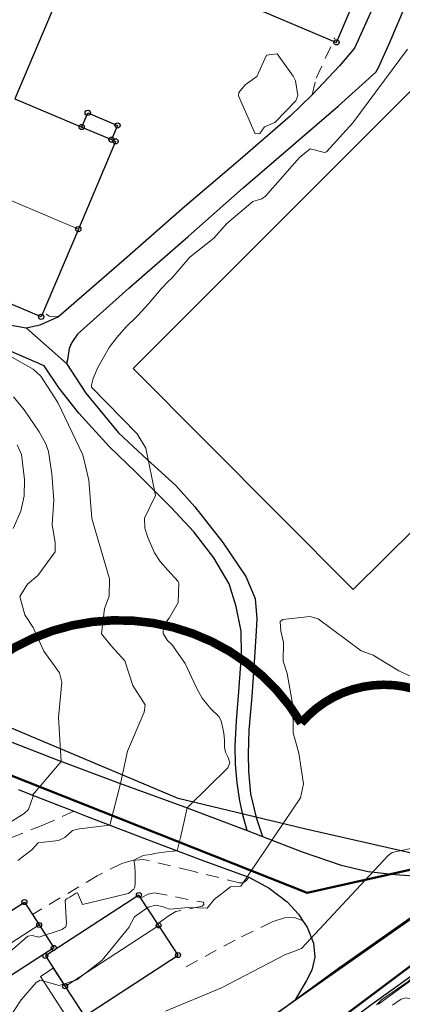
# Model space of a CAD drawing. Header units: metres. Extents: x 0 to 385757, y 0 to 6885278.
# Tile 92 of 108: x 309095 to 309140, y 6884182 to 6884296. Entities that reach past the tile are written whole.
import ezdxf

# ---------------------------------------------------------------- set-up
doc = ezdxf.new("R2010")
doc.units = ezdxf.units.M
doc.linetypes.add('STVEGKANT', pattern=[2.5, 1.5, -1])
for name, color, linetype, lineweight in [('_Ny overvann', 253, 'Continuous', 50), ('K--DI---05061--Veranda-HUSDIV', 8, 'Continuous', 9), ('K--DI---05081--Taksprang-HUSDIV', 8, 'Continuous', 9), ('K--DI---06002--MurLoddrett-STMUR', 8, 'STREK MED BDS208', 9), ('K--DI---06320--Idrettsanlegg-IDRETT', 8, 'Continuous', 9), ('K--DI---07007--AnnetVegarealAvgrensning-STVEGKANT', 252, 'STVEGKANT', 20), ('K--DI---07018--Vegdekkekant-VKANT', 250, 'Continuous', 25), ('K--DI---08000--LednTraseseksjon-SPP', 3, 'Spillvann-Pump', 25), ('K--DI---08000--LednTraseseksjon-Vann', 5, 'Continuous', 25), ('K--DI---Høydekurve-KURVE', 8, 'Continuous', 9), ('K--DI---Høydekurve-TKURVE', 7, 'Continuous', 20), ('K--DI---Mønelinje-HUSDIV', 8, 'Continuous', 9)]:
    doc.layers.add(name, color=color, linetype=linetype, lineweight=lineweight)
doc.layers.add('_Tiltak avløp Selje', color=1, linetype='Continuous', true_color=0xff0000)
doc.layers.add('K--DI---HUS_PRIKK', color=7, linetype='Continuous', true_color=0x000000)
for name, color, linetype in [('K--DI---', 7, 'Continuous'), ('K--DI---05009--TaksprangBunn', 9, 'Continuous'), ('K--DI---05014--Takkant-HUS_PRIKK', 8, 'Continuous'), ('K--DI---09111--KantUtsnitt', 9, 'Continuous'), ('K--DI---VegAnnenAvgrensning', 9, 'Continuous'), ('K--DI---VegFiktivGrense', 9, 'Continuous')]:
    doc.layers.add(name, color=color, linetype=linetype)
doc.linetypes.add('Spillvann-Pump', pattern='A,5,-1,[8,bds.shx,S=100,R=-90,X=-3.5,Y=0],0,-1', length=7)
doc.linetypes.add('STREK MED BDS208', pattern='A,3.5,[208,BDS.shx,S=128,R=0,X=0,Y=0]', length=3.5)

# ---------------------------------------------------------------- blocks, each defined once
blk = doc.blocks.new('BDS199')
at = {"layer": 'K--DI---'}
blk.add_circle((0, 0), 5, dxfattribs=at)

msp = doc.modelspace()

# ---------------------------------------------------------------- linework, layer by layer
at = {"layer": '_Ny overvann'}
for points in [[(308985.9965, 6884202.5142), (309009.4453, 6884183.302), (309061.8651, 6884216.3554), (309074.1434, 6884216.3775), (309128.5084, 6884194.8544), (309147.5233, 6884199.0996), (309185.2086, 6884188.1338)], [(308993.1561, 6884072.1372), (309044.3592, 6884113.2686), (309103.3562, 6884158.4981), (309152.7584, 6884195.4987), (309155.0397, 6884196.9125)]]:
    msp.add_lwpolyline(points, dxfattribs=at)
at = {"layer": '_Tiltak avløp Selje', "const_width": 1}
msp.add_lwpolyline([(309148.4428, 6884212.6707, 0.52056705), (309127.798, 6884214.5942, 0.52056705), (309127.798, 6884214.5942, 0.52056705), (309087.2565, 6884217.3232, 0.52056705), (309087.2565, 6884217.3232, 0.52056705), (309076.0735, 6884219.8131, 0.52056705), (309076.0735, 6884219.8131, 0.52056705), (309067.6935, 6884224.3064, 0.52056705), (309067.6935, 6884224.3064, 0.52056705), (309059.5241, 6884227.711, 0.52056705), (309059.5241, 6884227.711, 0.52056705), (309049.4015, 6884229.8742, 0.52056705), (309049.4015, 6884229.8742, 0.52056705), (309041.3556, 6884230.5782, 0.52056705), (309041.3556, 6884230.5782, 0.52056705), (309031.8936, 6884230.0119, 0.52056705), (309031.8936, 6884230.0119, 0.52056705), (309023.2089, 6884228.8649, 0.52056705), (309023.2089, 6884228.8649, 0.52056705), (309015.7951, 6884226.3022, 0.52056705), (309015.7951, 6884226.3022, 0.52056705), (309005.6362, 6884222.8105, 0.52056705)], format="xyb", dxfattribs=at)
at = {"layer": 'K--DI---05009--TaksprangBunn', "linetype": 'Continuous', "elevation": 16.48}
msp.add_lwpolyline([(309102.26, 6884283.97), (309105.73, 6884282.5)], dxfattribs=at)
at = {"layer": 'K--DI---05014--Takkant-HUS_PRIKK', "elevation": 17.95, "flags": 128}
msp.add_lwpolyline([(309098.82, 6884297.48), (309094.49, 6884287.26), (309102.26, 6884283.97)], dxfattribs=at)
at = {"layer": 'K--DI---05014--Takkant-HUS_PRIKK'}
for points in [[(309098.82, 6884297.48, 17.76), (309102.54, 6884306.27, 17.76), (309131.91, 6884293.82, 17.76), (309133.6, 6884297.8, 19.45)], [(309102.26, 6884283.97, 16.48), (309102.96, 6884285.62, 15.77), (309106.43, 6884284.15, 15.77), (309105.73, 6884282.5, 16.48)], [(309105.73, 6884282.5, 17.95), (309106.2, 6884282.3, 17.95), (309101.87, 6884272.09, 22.48), (309097.55, 6884261.88, 17.95), (309082.04, 6884268.45, 17.95)], [(309088.55, 6884189.26, 15.45), (309095.59, 6884193.77, 15.45), (309097.31, 6884191.1, 16.95), (309099.01, 6884188.44, 15.45), (309091.97, 6884183.92, 15.45), (309090.26, 6884186.58, 16.95), (309088.55, 6884189.26, 15.45)], [(309108.92, 6884194.59, 16.32), (309098.03, 6884187.5, 16.32), (309100.33, 6884183.96, 18.44), (309102.58, 6884180.5, 16.32), (309113.47, 6884187.6, 16.32), (309111.22, 6884191.05, 18.44), (309108.92, 6884194.59, 16.32)]]:
    msp.add_polyline3d(points, dxfattribs=at)
at = {"layer": 'K--DI---05061--Veranda-HUSDIV', "elevation": 14.2, "flags": 128}
msp.add_lwpolyline([(309098.94, 6884186.09), (309097.45, 6884185.12), (309100.81, 6884179.95), (309102.3, 6884180.92), (309098.94, 6884186.09)], dxfattribs=at)
at = {"layer": 'K--DI---05081--Taksprang-HUSDIV', "elevation": 17.95, "flags": 128}
msp.add_lwpolyline([(309102.26, 6884283.97), (309105.73, 6884282.5)], dxfattribs=at)
at = {"layer": 'K--DI---06002--MurLoddrett-STMUR'}
msp.add_polyline3d([(309153.39, 6884194.05, 10.86), (309147.26, 6884189.55, 11.14), (309141.99, 6884185.69, 11.25), (309136.81, 6884181.89, 11.22)], dxfattribs=at)
at = {"layer": 'K--DI---06320--Idrettsanlegg-IDRETT'}
msp.add_polyline3d([(309147.83, 6884295.48, 12.8), (309173.59, 6884269.5, 12.81), (309133.84, 6884230.16, 12.69), (309108.25, 6884255.87, 12.68), (309147.83, 6884295.48, 12.8)], dxfattribs=at)
at = {"layer": 'K--DI---07007--AnnetVegarealAvgrensning-STVEGKANT', "elevation": 13.86, "flags": 128}
msp.add_lwpolyline([(309099.58, 6884261.9), (309098.48, 6884261.95), (309097.8, 6884262.49)], dxfattribs=at)
at = {"layer": 'K--DI---07007--AnnetVegarealAvgrensning-STVEGKANT'}
for points in [[(309129.06, 6884287.72, 13.89), (309129.56, 6884289.67, 13.92), (309131.71, 6884294.35, 14)], [(309101.36, 6884204.33, 14.51), (309097.75, 6884202.71, 14.76), (309092.35, 6884200.61, 14.89), (309086.07, 6884197.88, 15.11), (309081.68, 6884195.7, 15.22), (309078.19, 6884193.76, 15.3), (309074.76, 6884191.6, 15.34), (309071.5, 6884188.99, 15.35), (309068.93, 6884190.92, 15.46)], [(309121.69, 6884196.67, 12.13), (309121.43, 6884196.27, 12.13), (309121.05, 6884196, 12.13), (309120.64, 6884196.01, 12.13), (309115.02, 6884197.41, 12.4), (309109.44, 6884198.72, 12.87), (309108.14, 6884198.62, 13.02), (309106.92, 6884198.26, 13.12), (309104.06, 6884196.83, 13.15), (309096.52, 6884192.32, 13.19)], [(309109.15, 6884194.24, 12.95), (309109.95, 6884194.67, 12.93), (309110.73, 6884194.85, 12.88), (309116.42, 6884193.74, 12.11), (309116.49, 6884193.47, 12.07), (309116.26, 6884193.28, 12.05), (309113.23, 6884192.68, 11.84), (309112.42, 6884192.19, 11.81), (309111.09, 6884191.26, 11.7)], [(309127.97, 6884191.61, 11.44), (309126.98, 6884191.99, 11.5), (309125.87, 6884191.92, 11.51), (309124.44, 6884191.48, 11.52), (309120.12, 6884189.35, 11.59), (309114.32, 6884186.19, 11.6)]]:
    msp.add_polyline3d(points, dxfattribs=at)
at = {"layer": 'K--DI---07018--Vegdekkekant-VKANT'}
for points in [[(309101.76, 6884259.86, 13.87), (309107.76, 6884265.21, 13.79), (309114.66, 6884271.24, 13.76), (309121.03, 6884276.88, 13.87), (309127.12, 6884282.11, 13.84), (309132.12, 6884286.39, 13.85), (309136.48, 6884290.34, 13.81), (309136.81, 6884290.91, 13.81), (309138.05, 6884293.65, 13.79), (309140.81, 6884300.23, 13.81), (309143.53, 6884306.57, 13.89), (309146.12, 6884312.91, 13.97), (309148.62, 6884319.07, 14.06), (309149.36, 6884320.39, 14.05), (309153.37, 6884326.1, 14.21), (309156.05, 6884330.5, 14.33), (309159.08, 6884335.73, 14.68), (309161.6, 6884339.36, 14.88), (309163.08, 6884341.18, 15), (309164.45, 6884342.22, 15.26), (309165.62, 6884342.73, 15.52), (309166.18, 6884342.87, 15.61)], [(309129.06, 6884287.72, 13.89), (309126.51, 6884285.22, 13.9), (309120.42, 6884279.97, 13.95), (309114.21, 6884274.69, 13.93), (309107.19, 6884268.53, 13.86), (309099.58, 6884261.9, 13.86)], [(309121.5, 6884202.1, 12.32), (309121.06, 6884203.75, 12.59), (309120.66, 6884205.56, 12.7), (309120.36, 6884207.64, 12.88), (309120.15, 6884209.83, 12.96), (309120.11, 6884211.91, 12.87), (309120.29, 6884214.87, 12.78), (309120.55, 6884218.28, 12.56), (309120.84, 6884222.5, 12.34), (309120.83, 6884225.3, 12.02), (309120.23, 6884228.18, 12.07), (309119.43, 6884230.82, 12.18), (309117.63, 6884233.82, 12.46), (309115.29, 6884236.85, 12.77), (309112.68, 6884239.7, 12.98), (309108.57, 6884243.79, 13.07), (309105.47, 6884246.77, 13.17), (309101.91, 6884250.68, 13.36), (309099.65, 6884253.58, 13.74), (309097.88, 6884256.18, 13.85), (309085.17, 6884261.68, 13.85), (309068.7, 6884268.94, 13.98), (309065.29, 6884279.6, 14.25), (309062.85, 6884286.9, 14.47)], [(309012.16, 6884270.84, 20.34), (309016.79, 6884266.65, 20.88), (309020.9, 6884262.88, 21.42), (309025.02, 6884259.03, 22.06), (309030.39, 6884254.08, 22.74), (309035.02, 6884249.74, 23.1), (309037.99, 6884247.18, 23.12), (309041.68, 6884244.15, 22.94), (309046.32, 6884240.29, 22.8), (309051.32, 6884236.37, 21.94), (309056.67, 6884232.52, 21.35), (309062.42, 6884228.51, 20.6), (309067.81, 6884224.98, 19.85), (309072.35, 6884222.38, 19.25), (309076.34, 6884220.36, 18.52), (309080.98, 6884218.06, 17.7), (309086.62, 6884215.51, 16.99), (309092.71, 6884212.91, 15.85), (309099.39, 6884210.31, 15.07), (309106.56, 6884207.64, 14.03), (309113.9, 6884204.98, 13.07), (309120.58, 6884202.46, 12.39), (309121.5, 6884202.1, 12.32)], [(309101.76, 6884259.86, 13.87), (309101.1, 6884258.89, 13.82), (309100.82, 6884258.18, 13.81), (309100.59, 6884256.88, 13.8), (309100.49, 6884256.46, 13.9)], [(309100.49, 6884256.46, 13.9), (309102.75, 6884252.99, 13.86), (309106.54, 6884248.37, 13.73), (309109.89, 6884245.26, 13.69), (309113.2, 6884242.23, 13.38), (309115.41, 6884239.76, 13.08), (309118.69, 6884235.61, 12.74), (309121.35, 6884231.64, 12.49), (309122.46, 6884229.11, 12.22), (309122.63, 6884226.73, 12.19), (309122.51, 6884224.68, 12.22), (309122.37, 6884222.27, 12.29), (309122.06, 6884217.68, 12.53), (309121.71, 6884213.77, 12.67), (309121.63, 6884211, 12.77), (309121.66, 6884209.01, 12.58), (309121.92, 6884206.38, 12.41), (309122.55, 6884203.62, 12.2), (309123.29, 6884201.41, 12.19)], [(309101.36, 6884204.33, 14.51), (309102.91, 6884203.72, 14.35), (309110.29, 6884200.91, 13.35), (309116.49, 6884198.56, 12.64), (309121.69, 6884196.67, 12.13)], [(309121.5, 6884202.1, 12.32), (309123.29, 6884201.41, 12.19)], [(309123.29, 6884201.41, 12.19), (309127.92, 6884199.62, 11.84), (309132.47, 6884198.07, 11.45), (309135.58, 6884197.33, 11.29), (309138.72, 6884196.96, 11.16), (309142.01, 6884196.75, 11), (309144.75, 6884197.01, 10.84), (309146.39, 6884197.2, 10.81), (309148.57, 6884197.74, 10.66)], [(309109.05, 6884162.15, 10.31), (309111.1, 6884163.65, 10.31), (309117.39, 6884168.34, 10.31), (309123.69, 6884172.94, 10.31), (309129.68, 6884177.17, 10.54), (309135.92, 6884181.82, 10.75), (309142.62, 6884186.62, 10.76), (309148.8, 6884191.2, 10.73), (309154.19, 6884195.17, 10.54)], [(309127.97, 6884191.61, 11.44), (309128.48, 6884190.86, 11.15), (309129.24, 6884188.97, 11.05), (309129.38, 6884187.37, 10.88), (309129.05, 6884185.83, 10.81), (309128.41, 6884184.64, 10.68), (309127.1, 6884182.4, 10.59)], [(309088.82, 6884153.51, 10.86), (309090.77, 6884154.94, 10.79), (309098.22, 6884160.64, 10.64), (309105.6, 6884166.31, 10.63), (309111.56, 6884170.73, 10.62), (309118.59, 6884176.06, 10.49), (309125.3, 6884181.08, 10.55), (309127.1, 6884182.4, 10.59)]]:
    msp.add_polyline3d(points, dxfattribs=at)
at = {"layer": 'K--DI---08000--LednTraseseksjon-SPP'}
msp.add_lwpolyline([(309178.26, 6884188.63), (309147.87, 6884198.94), (309141.13, 6884199.36), (309128.34, 6884202.26)], dxfattribs=at)
msp.add_polyline3d([(309128.34, 6884202.26, 0), (309113.48, 6884205.81, 0), (309073.71, 6884222.6, 0), (309049.8, 6884239.78, 0), (309040.59, 6884247.89, 22.07)], dxfattribs=at)
at = {"layer": 'K--DI---08000--LednTraseseksjon-Vann'}
msp.add_polyline3d([(309202, 6884240.1, 0), (309200.31, 6884238.88, 10.01), (309194.99, 6884235.88, 9.82), (309178.11, 6884218.08, 0), (309090.77, 6884156.88, 0), (309078.29, 6884147.23, 0)], dxfattribs=at)
at = {"layer": 'K--DI---09111--KantUtsnitt', "linetype": 'Continuous'}
for points in [[(309101.76, 6884259.86, 13.87), (309107.76, 6884265.21, 13.79), (309114.66, 6884271.24, 13.76), (309121.03, 6884276.88, 13.87), (309127.12, 6884282.11, 13.84), (309132.12, 6884286.39, 13.85), (309136.48, 6884290.34, 13.81), (309136.81, 6884290.91, 13.81), (309138.05, 6884293.65, 13.79), (309140.81, 6884300.23, 13.81), (309143.53, 6884306.57, 13.89), (309146.12, 6884312.91, 13.97), (309148.62, 6884319.07, 14.06), (309149.36, 6884320.39, 14.05), (309153.37, 6884326.1, 14.21), (309156.05, 6884330.5, 14.33), (309159.08, 6884335.73, 14.68), (309161.6, 6884339.36, 14.88), (309163.08, 6884341.18, 15), (309164.45, 6884342.22, 15.26), (309165.62, 6884342.73, 15.52), (309166.18, 6884342.87, 15.61)], [(309138.88, 6884304.46, 13.92), (309137.35, 6884300.57, 13.88), (309134, 6884293.15, 13.85), (309132.27, 6884291.08, 13.86), (309129.06, 6884287.72, 13.89)], [(309129.06, 6884287.72, 13.89), (309126.51, 6884285.22, 13.9), (309120.42, 6884279.97, 13.95), (309114.21, 6884274.69, 13.93), (309107.19, 6884268.53, 13.86), (309099.58, 6884261.9, 13.86)], [(309121.5, 6884202.1, 12.32), (309121.06, 6884203.75, 12.59), (309120.66, 6884205.56, 12.7), (309120.36, 6884207.64, 12.88), (309120.15, 6884209.83, 12.96), (309120.11, 6884211.91, 12.87), (309120.29, 6884214.87, 12.78), (309120.55, 6884218.28, 12.56), (309120.84, 6884222.5, 12.34), (309120.83, 6884225.3, 12.02), (309120.23, 6884228.18, 12.07), (309119.43, 6884230.82, 12.18), (309117.63, 6884233.82, 12.46), (309115.29, 6884236.85, 12.77), (309112.68, 6884239.7, 12.98), (309108.57, 6884243.79, 13.07), (309105.47, 6884246.77, 13.17), (309101.91, 6884250.68, 13.36), (309099.65, 6884253.58, 13.74), (309097.88, 6884256.18, 13.85), (309085.17, 6884261.68, 13.85), (309068.7, 6884268.94, 13.98), (309065.29, 6884279.6, 14.25), (309062.85, 6884286.9, 14.47)], [(309012.16, 6884270.84, 20.34), (309016.79, 6884266.65, 20.88), (309020.9, 6884262.88, 21.42), (309025.02, 6884259.03, 22.06), (309030.39, 6884254.08, 22.74), (309035.02, 6884249.74, 23.1), (309037.99, 6884247.18, 23.12), (309041.68, 6884244.15, 22.94), (309046.32, 6884240.29, 22.8), (309051.32, 6884236.37, 21.94), (309056.67, 6884232.52, 21.35), (309062.42, 6884228.51, 20.6), (309067.81, 6884224.98, 19.85), (309072.35, 6884222.38, 19.25), (309076.34, 6884220.36, 18.52), (309080.98, 6884218.06, 17.7), (309086.62, 6884215.51, 16.99), (309092.71, 6884212.91, 15.85), (309099.39, 6884210.31, 15.07), (309106.56, 6884207.64, 14.03), (309113.9, 6884204.98, 13.07), (309120.58, 6884202.46, 12.39), (309121.5, 6884202.1, 12.32)], [(309087.33, 6884262.89, 14.07), (309090.68, 6884261.57, 14.06), (309093.44, 6884261.01, 14.06), (309095.81, 6884260.61, 13.92)], [(309095.81, 6884260.61, 13.92), (309097.41, 6884260.94, 13.87), (309099.58, 6884261.9, 13.86)], [(309095.81, 6884260.61, 13.92), (309100.49, 6884256.46, 13.9)], [(309101.76, 6884259.86, 13.87), (309101.1, 6884258.89, 13.82), (309100.82, 6884258.18, 13.81), (309100.59, 6884256.88, 13.8), (309100.49, 6884256.46, 13.9)], [(309100.49, 6884256.46, 13.9), (309102.75, 6884252.99, 13.86), (309106.54, 6884248.37, 13.73), (309109.89, 6884245.26, 13.69), (309113.2, 6884242.23, 13.38), (309115.41, 6884239.76, 13.08), (309118.69, 6884235.61, 12.74), (309121.35, 6884231.64, 12.49), (309122.46, 6884229.11, 12.22), (309122.63, 6884226.73, 12.19), (309122.51, 6884224.68, 12.22), (309122.37, 6884222.27, 12.29), (309122.06, 6884217.68, 12.53), (309121.71, 6884213.77, 12.67), (309121.63, 6884211, 12.77), (309121.66, 6884209.01, 12.58), (309121.92, 6884206.38, 12.41), (309122.55, 6884203.62, 12.2), (309123.29, 6884201.41, 12.19)], [(309094.9, 6884206.88, 15.23), (309096.13, 6884206.37, 15.04), (309101.36, 6884204.33, 14.51)], [(309101.36, 6884204.33, 14.51), (309102.91, 6884203.72, 14.35), (309110.29, 6884200.91, 13.35), (309116.49, 6884198.56, 12.64), (309121.69, 6884196.67, 12.13)], [(309121.5, 6884202.1, 12.32), (309123.29, 6884201.41, 12.19)], [(309123.29, 6884201.41, 12.19), (309127.92, 6884199.62, 11.84), (309132.47, 6884198.07, 11.45), (309135.58, 6884197.33, 11.29), (309138.72, 6884196.96, 11.16), (309142.01, 6884196.75, 11), (309144.75, 6884197.01, 10.84), (309146.39, 6884197.2, 10.81), (309148.57, 6884197.74, 10.66)], [(309127.1, 6884182.4, 10.59), (309132.15, 6884186.09, 10.71), (309140.49, 6884191.95, 10.83), (309148.06, 6884197.38, 10.67), (309148.57, 6884197.74, 10.66)], [(309121.69, 6884196.67, 12.13), (309124.07, 6884195.39, 12.07), (309126.18, 6884193.78, 11.92), (309127.47, 6884192.35, 11.74), (309127.97, 6884191.61, 11.44)], [(309109.05, 6884162.15, 10.31), (309111.1, 6884163.65, 10.31), (309117.39, 6884168.34, 10.31), (309123.69, 6884172.94, 10.31), (309129.68, 6884177.17, 10.54), (309135.92, 6884181.82, 10.75), (309142.62, 6884186.62, 10.76), (309148.8, 6884191.2, 10.73), (309154.19, 6884195.17, 10.54)], [(309127.97, 6884191.61, 11.44), (309128.48, 6884190.86, 11.15), (309129.24, 6884188.97, 11.05), (309129.38, 6884187.37, 10.88), (309129.05, 6884185.83, 10.81), (309128.41, 6884184.64, 10.68), (309127.1, 6884182.4, 10.59)], [(309088.82, 6884153.51, 10.86), (309090.77, 6884154.94, 10.79), (309098.22, 6884160.64, 10.64), (309105.6, 6884166.31, 10.63), (309111.56, 6884170.73, 10.62), (309118.59, 6884176.06, 10.49), (309125.3, 6884181.08, 10.55), (309127.1, 6884182.4, 10.59)]]:
    msp.add_polyline3d(points, dxfattribs=at)
at = {"layer": 'K--DI---Høydekurve-KURVE', "flags": 128}
for points, elevation in [([(309140.18, 6884293.02), (309133.79, 6884284.44), (309130.73, 6884281.09), (309130.52, 6884281.01), (309128.83, 6884281.42), (309127.59, 6884280.44), (309123.65, 6884275.92), (309123.23, 6884275.61), (309122.18, 6884275.29), (309119.15, 6884272.73), (309117.63, 6884271.02), (309114.85, 6884268.83), (309113.23, 6884266.93), (309112.75, 6884266.38), (309112.4, 6884266.06), (309111.49, 6884265.12), (309110.03, 6884263.41), (309108.78, 6884262.05), (309107.41, 6884260.66), (309106.34, 6884259.49), (309105.47, 6884258.31), (309104.13, 6884255.99), (309103.6, 6884254.71), (309103.41, 6884253.92), (309103.41, 6884253.68), (309108.7, 6884248.28), (309109.71, 6884246.59), (309110.83, 6884241.09), (309109.57, 6884238.46), (309109.62, 6884237.29), (309109.97, 6884236.19), (309110.75, 6884234.4), (309111.39, 6884233.42), (309112.3, 6884232.4), (309113.5, 6884231.08), (309113.57, 6884230.93), (309113.49, 6884228.62), (309112.44, 6884226.82), (309112.16, 6884226.47), (309111.79, 6884225.81), (309111.72, 6884225.02), (309112.26, 6884224.21), (309112.73, 6884223.73), (309114.31, 6884221.53), (309115.09, 6884219.87), (309115.65, 6884218.61), (309116.28, 6884217.49), (309117.3, 6884216.24), (309118.2, 6884215.35), (309118.49, 6884214.85), (309118.66, 6884214.16), (309118.8, 6884213.41), (309118.86, 6884212.62), (309118.86, 6884211.78), (309119.01, 6884211.22), (309119.32, 6884210.61), (309119.5, 6884209.96), (309119.27, 6884209.4), (309114.69, 6884204.9), (309114.55, 6884204.74), (309114.24, 6884203.34), (309113.76, 6884201.28), (309113.35, 6884199.75), (309112.97, 6884199.69), (309112.86, 6884199.68), (309112.11, 6884199.61), (309111.8, 6884199.57), (309111.24, 6884199.51), (309110.72, 6884199.41), (309110.32, 6884199.31), (309109.65, 6884199.23), (309109.43, 6884199.2), (309108.85, 6884198.93), (309108.77, 6884198.88), (309108.33, 6884198.63), (309108.46, 6884197.93), (309108.47, 6884197.18), (309108.47, 6884195.99), (309108.45, 6884195.51), (309108.32, 6884195.27), (309108.15, 6884195.15), (309108, 6884195.02), (309107.86, 6884194.89), (309107.65, 6884194.77), (309102.35, 6884193.48), (309101.77, 6884194.85), (309101.58, 6884194.8), (309101.21, 6884194.57), (309100.86, 6884194.35), (309100.51, 6884194.14), (309100.35, 6884193.95), (309100.5, 6884191.26), (309100.41, 6884190.87), (309100.2, 6884190.72), (309099.99, 6884190.57), (309097.27, 6884189.68), (309096.51, 6884189.88), (309095.98, 6884189.79), (309093.01, 6884187.22)], 13), ([(309125.01, 6884292.47), (309126.88, 6884289.9), (309127.13, 6884289.35), (309127.41, 6884287.63), (309127.16, 6884287.01), (309124.74, 6884284.49), (309123.54, 6884283.98), (309123, 6884283.2), (309122.46, 6884283.16), (309120.52, 6884287.6), (309120.53, 6884287.99), (309121.28, 6884288.86), (309122.63, 6884289.85), (309123.77, 6884292.34), (309125.01, 6884292.47)], 14), ([(309093.87, 6884257.33), (309096.61, 6884255.8), (309097.52, 6884254.97), (309099.5, 6884251.9), (309102.38, 6884245.81), (309103.08, 6884242.86), (309103.45, 6884238.39), (309105.5, 6884231.38), (309105.45, 6884229.37), (309104.92, 6884227.93), (309104.57, 6884225), (309105.72, 6884223.55), (309107.27, 6884221.86), (309108.21, 6884218.99), (309109.65, 6884216.72), (309109.54, 6884215.86), (309107.57, 6884211.32), (309106.79, 6884207.56), (309105.53, 6884202.73), (309102.01, 6884202.29), (309101.2, 6884202.11), (309100.29, 6884201.28), (309099.55, 6884200.92), (309097.21, 6884200.66), (309096.44, 6884199.83), (309094.83, 6884198.6)], 14), ([(309094.77, 6884247), (309095.26, 6884245.87), (309095.61, 6884242.96), (309095.58, 6884241.05), (309095.19, 6884239.25), (309094.3, 6884237.25)], 16), ([(309141.84, 6884219.42), (309139.18, 6884220.69), (309136.18, 6884222.51), (309134.77, 6884223.02), (309129.79, 6884226.73), (309128.81, 6884227), (309125.65, 6884226.65), (309125.36, 6884226.41), (309125.42, 6884225.3), (309125.75, 6884223.97), (309125.7, 6884221.79), (309126.16, 6884220.36), (309126.84, 6884216.63), (309126.88, 6884213.48), (309127.52, 6884211.11), (309128.08, 6884207.52), (309127.73, 6884205.9), (309120.79, 6884195.6), (309119.58, 6884195.56), (309117.66, 6884194.08), (309116.87, 6884193.04), (309114.72, 6884193.13), (309112.49, 6884192.94), (309111.61, 6884193.27), (309110.89, 6884193.4), (309109.99, 6884193.19), (309108.42, 6884192.05), (309107.76, 6884190.81), (309104.64, 6884187), (309101.69, 6884184.73), (309099.64, 6884184.05), (309097.41, 6884184.69), (309096.98, 6884184.4), (309095.22, 6884182.38), (309093.73, 6884180.15)], 12), ([(309141.61, 6884200.24), (309138.39, 6884199.53), (309137.91, 6884199.19), (309127.84, 6884188.38), (309125.91, 6884187.63), (309118.54, 6884183.79), (309112, 6884181.09)], 11), ([(309136.55, 6884181.82), (309137.13, 6884182.39), (309140.23, 6884184.52), (309141.19, 6884185.36), (309146.98, 6884189.53), (309147.89, 6884190.01), (309148.62, 6884190.67), (309150.33, 6884191.8), (309151.1, 6884191.55)], 11), ([(309144.82, 6884181.14), (309143.23, 6884181.97), (309139.98, 6884182.63), (309139.45, 6884182.48), (309138.44, 6884181.77)], 11)]:
    msp.add_lwpolyline(points, dxfattribs=dict(at, elevation=elevation))
at = {"layer": 'K--DI---Høydekurve-TKURVE', "elevation": 15, "flags": 128}
msp.add_lwpolyline([(309094.33, 6884252.58), (309095.55, 6884251.07), (309097.3, 6884248.48), (309098.08, 6884247.11), (309098.39, 6884246.2), (309098.77, 6884243.59), (309099.02, 6884240.56), (309098.83, 6884237.71), (309099.17, 6884235.57), (309099.16, 6884234.52), (309097.17, 6884231.79), (309095.96, 6884230.78), (309095.08, 6884229.32), (309095.65, 6884227.21), (309096.62, 6884225.71), (309097.86, 6884222.95), (309099.66, 6884220.43), (309099.96, 6884219.37), (309099.57, 6884215.24), (309099.87, 6884210.13), (309096.52, 6884206.22), (309096.61, 6884206.08), (309096.07, 6884204.53), (309095.58, 6884204.06), (309091.88, 6884201.78)], dxfattribs=at)
at = {"layer": 'K--DI---Mønelinje-HUSDIV', "flags": 128}
for points, elevation in [([(309082.1, 6884280.47), (309101.87, 6884272.09)], 22.48), ([(309097.31, 6884191.1), (309090.26, 6884186.58)], 16.95), ([(309100.33, 6884183.96), (309111.22, 6884191.05)], 18.44)]:
    msp.add_lwpolyline(points, dxfattribs=dict(at, elevation=elevation))
at = {"layer": 'K--DI---VegAnnenAvgrensning', "linetype": 'Continuous'}
for points in [[(309138.88, 6884304.46, 13.92), (309137.35, 6884300.57, 13.88), (309134, 6884293.15, 13.85), (309132.27, 6884291.08, 13.86), (309129.06, 6884287.72, 13.89)], [(309087.33, 6884262.89, 14.07), (309090.68, 6884261.57, 14.06), (309093.44, 6884261.01, 14.06), (309095.81, 6884260.61, 13.92)], [(309095.81, 6884260.61, 13.92), (309097.41, 6884260.94, 13.87), (309099.58, 6884261.9, 13.86)], [(309094.9, 6884206.88, 15.23), (309096.13, 6884206.37, 15.04), (309101.36, 6884204.33, 14.51)], [(309121.69, 6884196.67, 12.13), (309124.07, 6884195.39, 12.07), (309126.18, 6884193.78, 11.92), (309127.47, 6884192.35, 11.74), (309127.97, 6884191.61, 11.44)]]:
    msp.add_polyline3d(points, dxfattribs=at)
at = {"layer": 'K--DI---VegFiktivGrense', "linetype": 'Continuous'}
for points in [[(309095.81, 6884260.61, 13.92), (309100.49, 6884256.46, 13.9)], [(309127.1, 6884182.4, 10.59), (309132.15, 6884186.09, 10.71), (309140.49, 6884191.95, 10.83), (309148.06, 6884197.38, 10.67), (309148.57, 6884197.74, 10.66)]]:
    msp.add_polyline3d(points, dxfattribs=at)

# ---------------------------------------------------------------- block references
at = {"layer": 'K--DI---HUS_PRIKK', "linetype": 'Continuous'}
for p, xscale, yscale, rotation in [((309131.91, 6884293.82, 17.76), 0.06100804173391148, 0.06100804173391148, 66.99280068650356), ((309102.96, 6884285.62, 15.77), 0.06102878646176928, 0.06102878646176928, 337.0409723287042), ((309102.26, 6884283.97, 16.48), 0.06101599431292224, 0.06101599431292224, 67.01128320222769), ((309102.26, 6884283.97, 17.95), 0.06103313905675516, 0.06103313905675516, 337.0510627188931), ((309106.43, 6884284.15, 15.77), 0.06101599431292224, 0.06101599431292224, 247.0112832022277), ((309105.73, 6884282.5, 16.48), 0.06101599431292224, 0.06101599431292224, 247.0112832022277), ((309105.73, 6884282.5, 17.95), 0.0609890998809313, 0.0609890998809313, 336.9486990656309), ((309106.2, 6884282.3, 17.95), 0.06101909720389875, 0.06101909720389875, 247.0184893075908), ((309101.87, 6884272.09, 22.48), 0.06103961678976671, 0.06103961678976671, 247.0660689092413), ((309097.55, 6884261.88, 17.95), 0.06102948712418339, 0.06102948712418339, 157.0425970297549), ((309108.92, 6884194.59, 16.32), 0.05781811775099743, 0.05781811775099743, 213.0663814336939), ((309108.92, 6884194.59, 16.32), 0.05781811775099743, 0.05781811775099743, 213.0663814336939), ((309095.59, 6884193.77, 15.45), 0.0578779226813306, 0.0578779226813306, 302.789422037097), ((309097.31, 6884191.1, 16.95), 0.05792355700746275, 0.05792355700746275, 302.5825542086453), ((309111.22, 6884191.05, 18.44), 0.05782963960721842, 0.05782963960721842, 123.012488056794), ((309099.01, 6884188.44, 15.45), 0.05789703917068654, 0.05789703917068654, 212.7023071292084), ((309113.47, 6884187.6, 16.32), 0.05780854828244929, 0.05780854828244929, 123.1113419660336), ((309098.03, 6884187.5, 16.32), 0.05782963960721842, 0.05782963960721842, 303.0124880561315), ((309100.33, 6884183.96, 18.44), 0.05782471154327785, 0.05782471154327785, 303.0355071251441)]:
    msp.add_blockref('BDS199', p, dxfattribs=dict(at, xscale=xscale, yscale=yscale, rotation=rotation))

doc.saveas('drawing.dxf')
